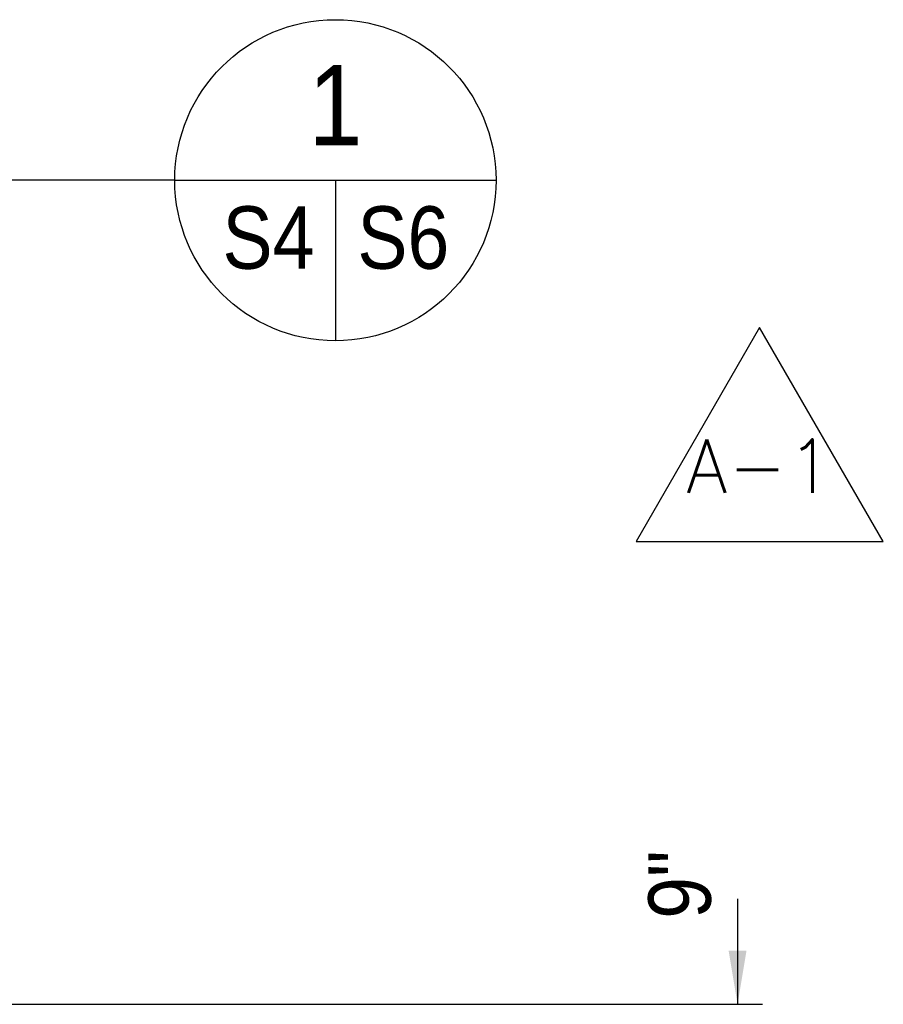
# Model space of a CAD drawing. Extents: x -132 to 3250, y 149 to 2856.
# Tile 31 of 41: x 2886 to 3079, y 1567 to 1787. Entities that reach past the tile are written whole.
import ezdxf
from ezdxf.enums import TextEntityAlignment as Align

# ---------------------------------------------------------------- set-up
doc = ezdxf.new("R2010")
doc.units = 0
doc.header["$LTSCALE"] = 96
doc.header["$MEASUREMENT"] = 0
doc.layers.get('0').update_dxf_attribs({"color": 2, "linetype": 'CONTINUOUS'})
for name, color, linetype in [('NOTE-ANNT', 1, 'CONTINUOUS'), ('REV-A1', 1, 'CONTINUOUS'), ('REV-SYMBOLS', 1, 'CONTINUOUS'), ('S4', 2, 'CONTINUOUS'), ('S5', 1, 'CONTINUOUS')]:
    doc.layers.add(name, color=color, linetype=linetype)
doc.styles.add('ANNTEXT', font='romans.shx')
doc.styles.add('SX-FRAC', font='SX-FRAC.shx', dxfattribs={"width": 0.9, "height": 1.322835})

# ---------------------------------------------------------------- blocks, each defined once
blk = doc.blocks.new('ZA_REV')
blk.add_lwpolyline([(1.732, -1), (0, 2), (-1.732, -1)], close=True)
blk = doc.blocks.new('A1REV')
at = {"layer": 'REV-SYMBOLS'}
ref = blk.add_blockref('ZA_REV', (-1.55, -1.31), dxfattribs=dict(at, xscale=16, yscale=16, zscale=16))
ref.add_attrib('REVISION', 'A-1', dxfattribs={"layer": 'NOTE-ANNT', "color": 1, "height": 12, "style": 'ANNTEXT'}).set_placement((-1.55, -0.39), align=Align.MIDDLE)

msp = doc.modelspace()

# ---------------------------------------------------------------- linework, layer by layer
at = {"layer": 'S4', "color": 4}
msp.add_line((2920.30461, 1751.42186), (2704.30461, 1751.42186), dxfattribs=at)
at = {"layer": 'S4', "color": 2}
for p, q in [((2920.30461, 1751.42186), (2992.30461, 1751.42186)), ((2956.30461, 1751.42186), (2956.30461, 1715.42186))]:
    msp.add_line(p, q, dxfattribs=at)
at = {"layer": 'S4', "color": 4}
msp.add_circle((2956.30461, 1751.42186), 36, dxfattribs=at)
at = {"layer": 'S5', "color": 1}
msp.add_line((3046.44537, 1590.31895), (3046.44537, 1566.64168), dxfattribs=at)
at = {"layer": 'S5'}
msp.add_line((2772.63674, 1566.64168), (3052.04648, 1566.64168), dxfattribs=at)
at = {"layer": 'S5', "color": 1}
msp.add_solid([(3048.44537, 1578.64168), (3044.44537, 1578.64168), (3046.44537, 1566.64168)], dxfattribs=at)

# ---------------------------------------------------------------- block references
at = {"layer": 'REV-A1'}
msp.add_blockref('A1REV', (3052.94575, 1687.70696), dxfattribs=at)

# ---------------------------------------------------------------- texts
at = {"layer": 'S4', "color": 4, "style": 'SX-FRAC', "width": 0.9}
msp.add_text('1', height=18, dxfattribs=at).set_placement((2956.30461, 1768.27356), align=Align.MIDDLE)
at = {"layer": 'S4', "color": 2, "style": 'SX-FRAC', "width": 0.9}
for s, p in [('S4', (2930.99038, 1731.57298)), ('S6', (2961.21997, 1731.57298))]:
    msp.add_text(s, height=14, dxfattribs=at).set_placement(p)
at = {"layer": 'S5', "color": 3, "style": 'SX-FRAC', "width": 0.9}
msp.add_text('9"', height=14, rotation=90, dxfattribs=at).set_placement((3040.44537, 1585.81745))

doc.saveas('drawing.dxf')
